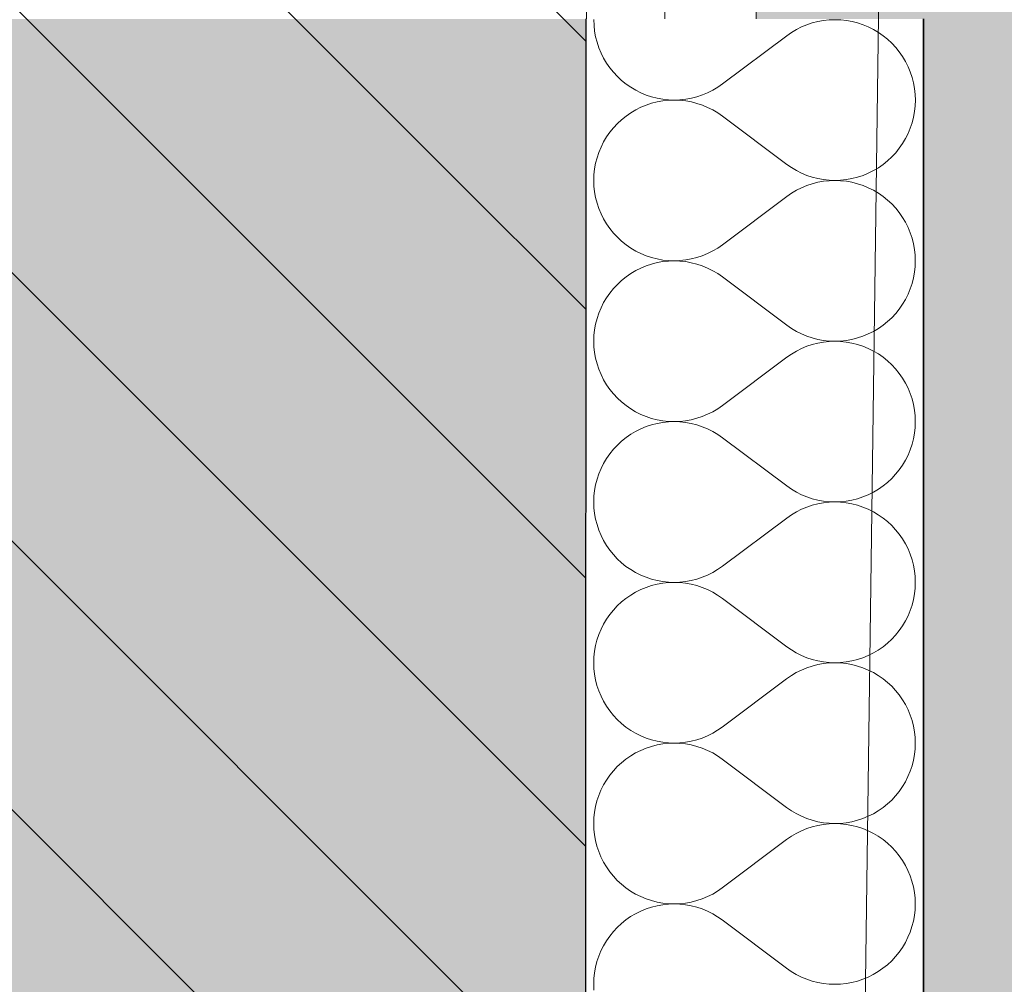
# Model space of a CAD drawing. Header units: millimetres. Extents: x -40276 to 214973, y -147941 to 35228.
# Tile 184 of 256: x -590 to -124, y 4648 to 5105. Entities that reach past the tile are written whole.
import ezdxf

# ---------------------------------------------------------------- set-up
doc = ezdxf.new("R2010")
doc.units = ezdxf.units.MM
doc.header["$MEASUREMENT"] = 0
doc.linetypes.add('Wipeout_Contour', pattern=[1000, 0, -1000])
for name, color, linetype in [('1._POHLED ZÁPADNÍ_2_0_plochy', 7, 'Continuous'), ('1._POHLED ZÁPADNÍ_2_akustické prvky', 7, 'Continuous'), ('1._POHLED ZÁPADNÍ_2_BT_ortho', 7, 'Continuous'), ('1._POHLED ZÁPADNÍ_2_Nové_Konstrukce - nosné', 7, 'Continuous'), ('1._POHLED ZÁPADNÍ_2_Nové_Výplně – Řezové', 7, 'Continuous'), ('1._POHLED ZÁPADNÍ_2_Situace - terén', 7, 'Continuous')]:
    doc.layers.add(name, color=color, linetype=linetype)

# ---------------------------------------------------------------- blocks, each defined once
blk = doc.blocks.new('*X13', base_point=(-42174.69, -26223.67))
at = {"layer": '1._POHLED ZÁPADNÍ_2_Nové_Výplně – Řezové', "color": 21, "linetype": 'Continuous', "lineweight": 20, "true_color": 0xffaaaa}
for p, q in [((-318.17, 5104.81), (-318.08, 5102.09)), ((-318.08, 5102.09), (-317.78, 5099.38)), ((-219.74, 5101.34), (-222.17, 5100.12)), ((-217.23, 5102.38), (-219.74, 5101.34)), ((-214.65, 5103.24), (-217.23, 5102.38)), ((-212.01, 5103.92), (-214.65, 5103.24)), ((-209.33, 5104.4), (-212.01, 5103.92)), ((-206.63, 5104.69), (-209.33, 5104.4)), ((-203.91, 5104.79), (-206.63, 5104.69)), ((-201.19, 5104.69), (-203.91, 5104.79)), ((-198.49, 5104.41), (-201.19, 5104.69)), ((-195.81, 5103.92), (-198.49, 5104.41)), ((-193.17, 5103.25), (-195.81, 5103.92)), ((-190.59, 5102.39), (-193.17, 5103.25)), ((-188.08, 5101.35), (-190.59, 5102.39)), ((-185.64, 5100.14), (-188.08, 5101.35)), ((-317.78, 5099.38), (-317.3, 5096.71)), ((-317.3, 5096.71), (-316.63, 5094.07)), ((-226.74, 5097.17), (-257.22, 5074.32)), ((-224.51, 5098.73), (-226.74, 5097.17)), ((-222.17, 5100.12), (-224.51, 5098.73)), ((-183.3, 5098.75), (-185.64, 5100.14)), ((-181.07, 5097.2), (-183.3, 5098.75)), ((-178.95, 5095.49), (-181.07, 5097.2)), ((-316.63, 5094.07), (-315.77, 5091.49)), ((-315.77, 5091.49), (-314.73, 5088.97)), ((-176.96, 5093.64), (-178.95, 5095.49)), ((-175.1, 5091.65), (-176.96, 5093.64)), ((-173.4, 5089.53), (-175.1, 5091.65)), ((-314.73, 5088.97), (-313.51, 5086.54)), ((-313.51, 5086.54), (-312.12, 5084.2)), ((-171.85, 5087.29), (-173.4, 5089.53)), ((-170.46, 5084.95), (-171.85, 5087.29)), ((-312.12, 5084.2), (-310.57, 5081.97)), ((-310.57, 5081.97), (-308.86, 5079.85)), ((-169.24, 5082.52), (-170.46, 5084.95)), ((-168.2, 5080.01), (-169.24, 5082.52)), ((-308.86, 5079.85), (-307.01, 5077.86)), ((-307.01, 5077.86), (-305.02, 5076.01)), ((-167.34, 5077.43), (-168.2, 5080.01)), ((-166.67, 5074.79), (-167.34, 5077.43)), ((-305.02, 5076.01), (-302.9, 5074.3)), ((-302.9, 5074.3), (-300.66, 5072.75)), ((-300.66, 5072.75), (-298.32, 5071.36)), ((-261.8, 5071.38), (-259.46, 5072.77)), ((-259.46, 5072.77), (-257.22, 5074.32)), ((-166.18, 5072.11), (-166.67, 5074.79)), ((-298.32, 5071.36), (-295.89, 5070.14)), ((-295.89, 5070.14), (-293.38, 5069.1)), ((-293.38, 5069.1), (-290.8, 5068.24)), ((-290.8, 5068.24), (-288.16, 5067.57)), ((-288.16, 5067.57), (-285.48, 5067.09)), ((-274.63, 5067.1), (-271.96, 5067.58)), ((-271.96, 5067.58), (-269.32, 5068.26)), ((-269.32, 5068.26), (-266.74, 5069.12)), ((-266.74, 5069.12), (-264.23, 5070.16)), ((-264.23, 5070.16), (-261.8, 5071.38)), ((-165.89, 5069.41), (-166.18, 5072.11)), ((-165.8, 5066.69), (-165.89, 5069.41)), ((-295.89, 5063.27), (-298.33, 5062.06)), ((-293.38, 5064.31), (-295.89, 5063.27)), ((-290.8, 5065.17), (-293.38, 5064.31)), ((-288.16, 5065.84), (-290.8, 5065.17)), ((-285.48, 5066.32), (-288.16, 5065.84)), ((-285.48, 5067.09), (-282.78, 5066.8)), ((-282.78, 5066.61), (-285.48, 5066.32)), ((-282.78, 5066.8), (-280.06, 5066.71)), ((-280.06, 5066.71), (-282.78, 5066.61)), ((-280.06, 5066.71), (-277.34, 5066.8)), ((-277.34, 5066.61), (-280.06, 5066.71)), ((-277.34, 5066.8), (-274.63, 5067.1)), ((-274.63, 5066.31), (-277.34, 5066.61)), ((-271.96, 5065.83), (-274.63, 5066.31)), ((-269.32, 5065.15), (-271.96, 5065.83)), ((-266.74, 5064.29), (-269.32, 5065.15)), ((-264.23, 5063.25), (-266.74, 5064.29)), ((-261.8, 5062.03), (-264.23, 5063.25)), ((-166.19, 5061.27), (-165.89, 5063.97)), ((-165.89, 5063.97), (-165.8, 5066.69)), ((-302.9, 5059.12), (-305.02, 5057.41)), ((-300.67, 5060.67), (-302.9, 5059.12)), ((-298.33, 5062.06), (-300.67, 5060.67)), ((-259.46, 5060.64), (-261.8, 5062.03)), ((-257.23, 5059.08), (-259.46, 5060.64)), ((-226.75, 5036.22), (-257.23, 5059.08)), ((-167.34, 5055.95), (-166.67, 5058.59)), ((-166.67, 5058.59), (-166.19, 5061.27)), ((-308.87, 5053.57), (-310.58, 5051.45)), ((-307.01, 5055.56), (-308.87, 5053.57)), ((-305.02, 5057.41), (-307.01, 5055.56)), ((-168.2, 5053.37), (-167.34, 5055.95)), ((-312.13, 5049.22), (-313.52, 5046.88)), ((-310.58, 5051.45), (-312.13, 5049.22)), ((-170.46, 5048.43), (-169.24, 5050.86)), ((-169.24, 5050.86), (-168.2, 5053.37)), ((-314.74, 5044.45), (-315.78, 5041.93)), ((-313.52, 5046.88), (-314.74, 5044.45)), ((-173.4, 5043.85), (-171.85, 5046.09)), ((-171.85, 5046.09), (-170.46, 5048.43)), ((-315.78, 5041.93), (-316.64, 5039.35)), ((-178.96, 5037.89), (-176.97, 5039.75)), ((-176.97, 5039.75), (-175.11, 5041.74)), ((-175.11, 5041.74), (-173.4, 5043.85)), ((-317.31, 5036.72), (-317.79, 5034.04)), ((-316.64, 5039.35), (-317.31, 5036.72)), ((-226.75, 5036.22), (-224.52, 5034.67)), ((-183.31, 5034.64), (-181.08, 5036.19)), ((-181.08, 5036.19), (-178.96, 5037.89)), ((-318.09, 5031.33), (-318.18, 5028.62)), ((-317.79, 5034.04), (-318.09, 5031.33)), ((-224.52, 5034.67), (-222.18, 5033.28)), ((-222.18, 5033.28), (-219.75, 5032.06)), ((-219.75, 5032.06), (-217.24, 5031.01)), ((-217.24, 5031.01), (-214.66, 5030.15)), ((-193.18, 5030.14), (-190.6, 5030.99)), ((-190.6, 5030.99), (-188.09, 5032.03)), ((-188.09, 5032.03), (-185.65, 5033.25)), ((-185.65, 5033.25), (-183.31, 5034.64)), ((-318.18, 5028.62), (-318.09, 5025.9)), ((-318.09, 5025.9), (-317.8, 5023.19)), ((-217.24, 5026.19), (-219.75, 5025.15)), ((-214.66, 5027.05), (-217.24, 5026.19)), ((-214.66, 5030.15), (-212.02, 5029.48)), ((-212.02, 5027.72), (-214.66, 5027.05)), ((-212.02, 5029.48), (-209.34, 5028.99)), ((-209.34, 5028.21), (-212.02, 5027.72)), ((-209.34, 5028.99), (-206.64, 5028.7)), ((-206.64, 5028.5), (-209.34, 5028.21)), ((-206.64, 5028.7), (-203.92, 5028.6)), ((-203.92, 5028.6), (-206.64, 5028.5)), ((-203.92, 5028.6), (-201.2, 5028.69)), ((-201.2, 5028.5), (-203.92, 5028.6)), ((-201.2, 5028.69), (-198.5, 5028.98)), ((-198.5, 5028.21), (-201.2, 5028.5)), ((-198.5, 5028.98), (-195.82, 5029.46)), ((-195.82, 5027.73), (-198.5, 5028.21)), ((-195.82, 5029.46), (-193.18, 5030.14)), ((-193.18, 5027.06), (-195.82, 5027.73)), ((-190.6, 5026.2), (-193.18, 5027.06)), ((-188.09, 5025.16), (-190.6, 5026.2)), ((-317.8, 5023.19), (-317.31, 5020.51)), ((-226.76, 5020.98), (-257.23, 4998.13)), ((-224.52, 5022.54), (-226.76, 5020.98)), ((-222.18, 5023.93), (-224.52, 5022.54)), ((-219.75, 5025.15), (-222.18, 5023.93)), ((-185.66, 5023.95), (-188.09, 5025.16)), ((-183.32, 5022.56), (-185.66, 5023.95)), ((-181.08, 5021.01), (-183.32, 5022.56)), ((-178.96, 5019.3), (-181.08, 5021.01)), ((-317.31, 5020.51), (-316.64, 5017.88)), ((-316.64, 5017.88), (-315.78, 5015.3)), ((-176.97, 5017.45), (-178.96, 5019.3)), ((-175.12, 5015.46), (-176.97, 5017.45)), ((-315.78, 5015.3), (-314.74, 5012.78)), ((-314.74, 5012.78), (-313.52, 5010.35)), ((-173.41, 5013.34), (-175.12, 5015.46)), ((-171.86, 5011.1), (-173.41, 5013.34)), ((-313.52, 5010.35), (-312.13, 5008.01)), ((-312.13, 5008.01), (-310.58, 5005.78)), ((-170.47, 5008.76), (-171.86, 5011.1)), ((-169.25, 5006.33), (-170.47, 5008.76)), ((-310.58, 5005.78), (-308.87, 5003.66)), ((-308.87, 5003.66), (-307.02, 5001.67)), ((-168.21, 5003.82), (-169.25, 5006.33)), ((-167.35, 5001.24), (-168.21, 5003.82)), ((-307.02, 5001.67), (-305.03, 4999.81)), ((-305.03, 4999.81), (-302.91, 4998.11)), ((-302.91, 4998.11), (-300.67, 4996.56)), ((-259.47, 4996.58), (-257.23, 4998.13)), ((-166.68, 4998.6), (-167.35, 5001.24)), ((-166.19, 4995.92), (-166.68, 4998.6)), ((-300.67, 4996.56), (-298.33, 4995.17)), ((-298.33, 4995.17), (-295.9, 4993.95)), ((-295.9, 4993.95), (-293.39, 4992.91)), ((-293.39, 4992.91), (-290.81, 4992.05)), ((-269.33, 4992.07), (-266.75, 4992.93)), ((-266.75, 4992.93), (-264.24, 4993.97)), ((-264.24, 4993.97), (-261.81, 4995.19)), ((-261.81, 4995.19), (-259.47, 4996.58)), ((-165.9, 4993.22), (-166.19, 4995.92)), ((-165.81, 4990.5), (-165.9, 4993.22)), ((-290.81, 4988.98), (-293.39, 4988.12)), ((-290.81, 4992.05), (-288.17, 4991.38)), ((-288.17, 4989.65), (-290.81, 4988.98)), ((-288.17, 4991.38), (-285.49, 4990.9)), ((-285.49, 4990.13), (-288.17, 4989.65)), ((-285.49, 4990.9), (-282.79, 4990.61)), ((-282.79, 4990.42), (-285.49, 4990.13)), ((-282.79, 4990.61), (-280.07, 4990.52)), ((-280.07, 4990.52), (-282.79, 4990.42)), ((-280.07, 4990.52), (-277.35, 4990.61)), ((-277.35, 4990.42), (-280.07, 4990.52)), ((-277.35, 4990.61), (-274.64, 4990.91)), ((-274.64, 4990.12), (-277.35, 4990.42)), ((-274.64, 4990.91), (-271.97, 4991.39)), ((-271.97, 4989.64), (-274.64, 4990.12)), ((-271.97, 4991.39), (-269.33, 4992.07)), ((-269.33, 4988.96), (-271.97, 4989.64)), ((-266.75, 4988.1), (-269.33, 4988.96)), ((-165.9, 4987.78), (-165.81, 4990.5)), ((-300.68, 4984.48), (-302.91, 4982.93)), ((-298.34, 4985.87), (-300.68, 4984.48)), ((-295.9, 4987.08), (-298.34, 4985.87)), ((-293.39, 4988.12), (-295.9, 4987.08)), ((-264.24, 4987.06), (-266.75, 4988.1)), ((-261.81, 4985.84), (-264.24, 4987.06)), ((-259.47, 4984.45), (-261.81, 4985.84)), ((-257.24, 4982.89), (-259.47, 4984.45)), ((-166.68, 4982.4), (-166.2, 4985.08)), ((-166.2, 4985.08), (-165.9, 4987.78)), ((-307.02, 4979.37), (-308.88, 4977.38)), ((-305.03, 4981.22), (-307.02, 4979.37)), ((-302.91, 4982.93), (-305.03, 4981.22)), ((-226.76, 4960.03), (-257.24, 4982.89)), ((-168.21, 4977.18), (-167.35, 4979.76)), ((-167.35, 4979.76), (-166.68, 4982.4)), ((-310.59, 4975.26), (-312.14, 4973.03)), ((-308.88, 4977.38), (-310.59, 4975.26)), ((-170.47, 4972.24), (-169.25, 4974.67)), ((-169.25, 4974.67), (-168.21, 4977.18)), ((-313.53, 4970.69), (-314.75, 4968.26)), ((-312.14, 4973.03), (-313.53, 4970.69)), ((-173.41, 4967.66), (-171.86, 4969.9)), ((-171.86, 4969.9), (-170.47, 4972.24)), ((-315.79, 4965.74), (-316.65, 4963.16)), ((-314.75, 4968.26), (-315.79, 4965.74)), ((-176.98, 4963.55), (-175.12, 4965.55)), ((-175.12, 4965.55), (-173.41, 4967.66)), ((-317.32, 4960.53), (-317.8, 4957.85)), ((-316.65, 4963.16), (-317.32, 4960.53)), ((-181.09, 4960), (-178.97, 4961.7)), ((-178.97, 4961.7), (-176.98, 4963.55)), ((-317.8, 4957.85), (-318.1, 4955.14)), ((-226.76, 4960.03), (-224.53, 4958.48)), ((-224.53, 4958.48), (-222.19, 4957.09)), ((-222.19, 4957.09), (-219.76, 4955.87)), ((-219.76, 4955.87), (-217.25, 4954.82)), ((-190.61, 4954.8), (-188.1, 4955.84)), ((-188.1, 4955.84), (-185.66, 4957.06)), ((-185.66, 4957.06), (-183.32, 4958.45)), ((-183.32, 4958.45), (-181.09, 4960)), ((-318.1, 4955.14), (-318.19, 4952.43)), ((-318.19, 4952.43), (-318.1, 4949.71)), ((-217.25, 4954.82), (-214.67, 4953.96)), ((-214.67, 4950.86), (-217.25, 4950)), ((-214.67, 4953.96), (-212.03, 4953.29)), ((-212.03, 4951.53), (-214.67, 4950.86)), ((-212.03, 4953.29), (-209.36, 4952.8)), ((-209.36, 4952.02), (-212.03, 4951.53)), ((-209.36, 4952.8), (-206.65, 4952.51)), ((-206.65, 4952.31), (-209.36, 4952.02)), ((-206.65, 4952.51), (-203.93, 4952.41)), ((-203.93, 4952.41), (-206.65, 4952.31)), ((-203.93, 4952.41), (-201.21, 4952.5)), ((-201.21, 4952.31), (-203.93, 4952.41)), ((-201.21, 4952.5), (-198.51, 4952.79)), ((-198.51, 4952.02), (-201.21, 4952.31)), ((-198.51, 4952.79), (-195.83, 4953.27)), ((-195.83, 4951.54), (-198.51, 4952.02)), ((-195.83, 4953.27), (-193.19, 4953.95)), ((-193.19, 4950.87), (-195.83, 4951.54)), ((-193.19, 4953.95), (-190.61, 4954.8)), ((-190.61, 4950.01), (-193.19, 4950.87)), ((-318.1, 4949.71), (-317.81, 4947)), ((-317.81, 4947), (-317.32, 4944.32)), ((-224.53, 4946.35), (-226.77, 4944.79)), ((-222.19, 4947.74), (-224.53, 4946.35)), ((-219.76, 4948.96), (-222.19, 4947.74)), ((-217.25, 4950), (-219.76, 4948.96)), ((-188.1, 4948.97), (-190.61, 4950.01)), ((-185.67, 4947.76), (-188.1, 4948.97)), ((-183.33, 4946.37), (-185.67, 4947.76)), ((-181.09, 4944.82), (-183.33, 4946.37)), ((-317.32, 4944.32), (-316.65, 4941.69)), ((-316.65, 4941.69), (-315.79, 4939.11)), ((-226.77, 4944.79), (-257.25, 4921.94)), ((-178.97, 4943.11), (-181.09, 4944.82)), ((-176.98, 4941.26), (-178.97, 4943.11)), ((-315.79, 4939.11), (-314.75, 4936.59)), ((-175.13, 4939.27), (-176.98, 4941.26)), ((-173.42, 4937.15), (-175.13, 4939.27)), ((-171.87, 4934.91), (-173.42, 4937.15)), ((-314.75, 4936.59), (-313.53, 4934.16)), ((-313.53, 4934.16), (-312.14, 4931.82)), ((-170.48, 4932.57), (-171.87, 4934.91)), ((-169.26, 4930.14), (-170.48, 4932.57)), ((-312.14, 4931.82), (-310.59, 4929.59)), ((-310.59, 4929.59), (-308.88, 4927.47)), ((-168.22, 4927.63), (-169.26, 4930.14)), ((-167.36, 4925.05), (-168.22, 4927.63)), ((-308.88, 4927.47), (-307.03, 4925.48)), ((-307.03, 4925.48), (-305.04, 4923.62)), ((-305.04, 4923.62), (-302.92, 4921.92)), ((-166.69, 4922.41), (-167.36, 4925.05)), ((-302.92, 4921.92), (-300.69, 4920.37)), ((-300.69, 4920.37), (-298.35, 4918.98)), ((-298.35, 4918.98), (-295.91, 4917.76)), ((-264.25, 4917.78), (-261.82, 4919)), ((-261.82, 4919), (-259.48, 4920.39)), ((-259.48, 4920.39), (-257.25, 4921.94)), ((-166.21, 4919.73), (-166.69, 4922.41)), ((-165.91, 4917.03), (-166.21, 4919.73)), ((-295.91, 4917.76), (-293.4, 4916.72)), ((-293.4, 4916.72), (-290.82, 4915.86)), ((-290.82, 4915.86), (-288.18, 4915.19)), ((-288.18, 4915.19), (-285.5, 4914.71)), ((-285.5, 4913.94), (-288.18, 4913.46)), ((-285.5, 4914.71), (-282.8, 4914.42)), ((-282.8, 4914.23), (-285.5, 4913.94)), ((-282.8, 4914.42), (-280.08, 4914.32)), ((-280.08, 4914.32), (-282.8, 4914.23)), ((-280.08, 4914.32), (-277.36, 4914.42)), ((-277.36, 4914.23), (-280.08, 4914.32)), ((-277.36, 4914.42), (-274.66, 4914.72)), ((-274.66, 4913.93), (-277.36, 4914.23)), ((-274.66, 4914.72), (-271.98, 4915.2)), ((-271.98, 4913.45), (-274.66, 4913.93)), ((-271.98, 4915.2), (-269.34, 4915.87)), ((-269.34, 4915.87), (-266.76, 4916.74)), ((-266.76, 4916.74), (-264.25, 4917.78)), ((-165.92, 4911.59), (-165.82, 4914.31)), ((-165.82, 4914.31), (-165.91, 4917.03)), ((-298.35, 4909.68), (-300.69, 4908.29)), ((-295.91, 4910.89), (-298.35, 4909.68)), ((-293.4, 4911.93), (-295.91, 4910.89)), ((-290.82, 4912.79), (-293.4, 4911.93)), ((-288.18, 4913.46), (-290.82, 4912.79)), ((-269.34, 4912.77), (-271.98, 4913.45)), ((-266.76, 4911.91), (-269.34, 4912.77)), ((-264.25, 4910.87), (-266.76, 4911.91)), ((-261.82, 4909.65), (-264.25, 4910.87)), ((-259.48, 4908.26), (-261.82, 4909.65)), ((-166.69, 4906.21), (-166.21, 4908.89)), ((-166.21, 4908.89), (-165.92, 4911.59)), ((-305.04, 4905.03), (-307.03, 4903.18)), ((-302.92, 4906.74), (-305.04, 4905.03)), ((-300.69, 4908.29), (-302.92, 4906.74)), ((-257.25, 4906.7), (-259.48, 4908.26)), ((-226.77, 4883.84), (-257.25, 4906.7)), ((-167.36, 4903.57), (-166.69, 4906.21)), ((-308.89, 4901.19), (-310.6, 4899.07)), ((-307.03, 4903.18), (-308.89, 4901.19)), ((-169.27, 4898.48), (-168.22, 4900.99)), ((-168.22, 4900.99), (-167.36, 4903.57)), ((-312.15, 4896.84), (-313.54, 4894.5)), ((-310.6, 4899.07), (-312.15, 4896.84)), ((-171.87, 4893.71), (-170.48, 4896.05)), ((-170.48, 4896.05), (-169.27, 4898.48)), ((-314.76, 4892.07), (-315.8, 4889.55)), ((-313.54, 4894.5), (-314.76, 4892.07)), ((-175.13, 4889.35), (-173.43, 4891.47)), ((-173.43, 4891.47), (-171.87, 4893.71)), ((-316.66, 4886.97), (-317.33, 4884.34)), ((-315.8, 4889.55), (-316.66, 4886.97)), ((-178.98, 4885.51), (-176.99, 4887.36)), ((-176.99, 4887.36), (-175.13, 4889.35)), ((-317.82, 4881.66), (-318.11, 4878.95)), ((-317.33, 4884.34), (-317.82, 4881.66)), ((-226.77, 4883.84), (-224.54, 4882.29)), ((-224.54, 4882.29), (-222.2, 4880.9)), ((-222.2, 4880.9), (-219.77, 4879.68)), ((-188.11, 4879.65), (-185.68, 4880.87)), ((-185.68, 4880.87), (-183.33, 4882.26)), ((-183.33, 4882.26), (-181.1, 4883.81)), ((-181.1, 4883.81), (-178.98, 4885.51)), ((-318.11, 4878.95), (-318.2, 4876.23)), ((-318.2, 4876.23), (-318.11, 4873.52)), ((-219.77, 4879.68), (-217.26, 4878.63)), ((-217.26, 4878.63), (-214.68, 4877.77)), ((-214.68, 4877.77), (-212.04, 4877.1)), ((-212.04, 4877.1), (-209.37, 4876.61)), ((-209.37, 4876.61), (-206.66, 4876.32)), ((-206.66, 4876.32), (-203.94, 4876.22)), ((-203.94, 4876.22), (-206.66, 4876.12)), ((-203.94, 4876.22), (-201.22, 4876.31)), ((-201.22, 4876.12), (-203.94, 4876.22)), ((-201.22, 4876.31), (-198.52, 4876.6)), ((-198.52, 4876.6), (-195.84, 4877.08)), ((-195.84, 4877.08), (-193.2, 4877.76)), ((-193.2, 4877.76), (-190.62, 4878.61)), ((-190.62, 4878.61), (-188.11, 4879.65)), ((-318.11, 4873.52), (-317.82, 4870.81)), ((-222.2, 4871.55), (-224.54, 4870.16)), ((-219.77, 4872.77), (-222.2, 4871.55)), ((-217.26, 4873.81), (-219.77, 4872.77)), ((-214.68, 4874.67), (-217.26, 4873.81)), ((-212.04, 4875.34), (-214.68, 4874.67)), ((-209.37, 4875.83), (-212.04, 4875.34)), ((-206.66, 4876.12), (-209.37, 4875.83)), ((-198.52, 4875.83), (-201.22, 4876.12)), ((-195.84, 4875.35), (-198.52, 4875.83)), ((-193.2, 4874.68), (-195.84, 4875.35)), ((-190.62, 4873.82), (-193.2, 4874.68)), ((-188.11, 4872.78), (-190.62, 4873.82)), ((-185.68, 4871.56), (-188.11, 4872.78)), ((-183.34, 4870.18), (-185.68, 4871.56)), ((-317.82, 4870.81), (-317.33, 4868.13)), ((-317.33, 4868.13), (-316.66, 4865.5)), ((-226.78, 4868.6), (-257.26, 4845.75)), ((-224.54, 4870.16), (-226.78, 4868.6)), ((-181.1, 4868.63), (-183.34, 4870.18)), ((-178.98, 4866.92), (-181.1, 4868.63)), ((-176.99, 4865.07), (-178.98, 4866.92)), ((-316.66, 4865.5), (-315.8, 4862.92)), ((-315.8, 4862.92), (-314.76, 4860.4)), ((-175.14, 4863.08), (-176.99, 4865.07)), ((-173.43, 4860.96), (-175.14, 4863.08)), ((-314.76, 4860.4), (-313.54, 4857.97)), ((-313.54, 4857.97), (-312.15, 4855.63)), ((-171.88, 4858.72), (-173.43, 4860.96)), ((-170.49, 4856.38), (-171.88, 4858.72)), ((-312.15, 4855.63), (-310.6, 4853.4)), ((-310.6, 4853.4), (-308.9, 4851.28)), ((-169.27, 4853.95), (-170.49, 4856.38)), ((-168.23, 4851.44), (-169.27, 4853.95)), ((-308.9, 4851.28), (-307.04, 4849.29)), ((-307.04, 4849.29), (-305.05, 4847.43)), ((-167.37, 4848.86), (-168.23, 4851.44)), ((-166.7, 4846.22), (-167.37, 4848.86)), ((-305.05, 4847.43), (-302.93, 4845.73)), ((-302.93, 4845.73), (-300.7, 4844.18)), ((-300.7, 4844.18), (-298.36, 4842.79)), ((-261.83, 4842.81), (-259.49, 4844.2)), ((-259.49, 4844.2), (-257.26, 4845.75)), ((-166.22, 4843.54), (-166.7, 4846.22)), ((-165.93, 4840.84), (-166.22, 4843.54)), ((-298.36, 4842.79), (-295.92, 4841.57)), ((-295.92, 4841.57), (-293.41, 4840.53)), ((-293.41, 4840.53), (-290.83, 4839.67)), ((-290.83, 4839.67), (-288.19, 4839)), ((-288.19, 4839), (-285.51, 4838.52)), ((-274.67, 4838.53), (-271.99, 4839.01)), ((-271.99, 4839.01), (-269.35, 4839.68)), ((-269.35, 4839.68), (-266.77, 4840.54)), ((-266.77, 4840.54), (-264.26, 4841.59)), ((-264.26, 4841.59), (-261.83, 4842.81)), ((-165.83, 4838.12), (-165.93, 4840.84)), ((-295.92, 4834.7), (-298.36, 4833.49)), ((-293.41, 4835.74), (-295.92, 4834.7)), ((-290.83, 4836.6), (-293.41, 4835.74)), ((-288.19, 4837.27), (-290.83, 4836.6)), ((-285.51, 4837.75), (-288.19, 4837.27)), ((-285.51, 4838.52), (-282.81, 4838.23)), ((-282.81, 4838.04), (-285.51, 4837.75)), ((-282.81, 4838.23), (-280.09, 4838.13)), ((-280.09, 4838.13), (-282.81, 4838.04)), ((-280.09, 4838.13), (-277.37, 4838.23)), ((-277.37, 4838.04), (-280.09, 4838.13)), ((-277.37, 4838.23), (-274.67, 4838.53)), ((-274.67, 4837.74), (-277.37, 4838.04)), ((-271.99, 4837.26), (-274.67, 4837.74)), ((-269.35, 4836.58), (-271.99, 4837.26)), ((-266.77, 4835.72), (-269.35, 4836.58)), ((-264.26, 4834.68), (-266.77, 4835.72)), ((-261.83, 4833.46), (-264.26, 4834.68)), ((-166.22, 4832.69), (-165.93, 4835.4)), ((-165.93, 4835.4), (-165.83, 4838.12)), ((-302.93, 4830.55), (-305.05, 4828.84)), ((-300.7, 4832.1), (-302.93, 4830.55)), ((-298.36, 4833.49), (-300.7, 4832.1)), ((-259.49, 4832.07), (-261.83, 4833.46)), ((-257.26, 4830.51), (-259.49, 4832.07)), ((-226.78, 4807.65), (-257.26, 4830.51)), ((-167.37, 4827.38), (-166.7, 4830.02)), ((-166.7, 4830.02), (-166.22, 4832.69)), ((-308.9, 4825), (-310.61, 4822.88)), ((-307.04, 4826.99), (-308.9, 4825)), ((-305.05, 4828.84), (-307.04, 4826.99)), ((-168.23, 4824.8), (-167.37, 4827.38)), ((-312.16, 4820.65), (-313.55, 4818.31)), ((-310.61, 4822.88), (-312.16, 4820.65)), ((-170.49, 4819.86), (-169.28, 4822.29)), ((-169.28, 4822.29), (-168.23, 4824.8)), ((-314.77, 4815.88), (-315.81, 4813.36)), ((-313.55, 4818.31), (-314.77, 4815.88)), ((-173.44, 4815.28), (-171.88, 4817.52)), ((-171.88, 4817.52), (-170.49, 4819.86)), ((-315.81, 4813.36), (-316.67, 4810.78)), ((-178.99, 4809.32), (-177, 4811.17)), ((-177, 4811.17), (-175.14, 4813.16)), ((-175.14, 4813.16), (-173.44, 4815.28)), ((-317.34, 4808.15), (-317.83, 4805.47)), ((-316.67, 4810.78), (-317.34, 4808.15)), ((-226.78, 4807.65), (-224.55, 4806.1)), ((-183.35, 4806.06), (-181.11, 4807.62)), ((-181.11, 4807.62), (-178.99, 4809.32)), ((-318.12, 4802.76), (-318.21, 4800.04)), ((-317.83, 4805.47), (-318.12, 4802.76)), ((-224.55, 4806.1), (-222.21, 4804.71)), ((-222.21, 4804.71), (-219.78, 4803.49)), ((-219.78, 4803.49), (-217.27, 4802.44)), ((-217.27, 4802.44), (-214.69, 4801.58)), ((-214.69, 4801.58), (-212.05, 4800.91)), ((-195.85, 4800.89), (-193.22, 4801.56)), ((-193.22, 4801.56), (-190.63, 4802.42)), ((-190.63, 4802.42), (-188.12, 4803.46)), ((-188.12, 4803.46), (-185.69, 4804.68)), ((-185.69, 4804.68), (-183.35, 4806.06)), ((-318.21, 4800.04), (-318.12, 4797.33)), ((-318.12, 4797.33), (-317.83, 4794.62)), ((-217.27, 4797.62), (-219.78, 4796.58)), ((-214.69, 4798.48), (-217.27, 4797.62)), ((-212.05, 4799.15), (-214.69, 4798.48)), ((-212.05, 4800.91), (-209.38, 4800.42)), ((-209.38, 4799.64), (-212.05, 4799.15)), ((-209.38, 4800.42), (-206.67, 4800.13)), ((-206.67, 4799.93), (-209.38, 4799.64)), ((-206.67, 4800.13), (-203.95, 4800.03)), ((-203.95, 4800.03), (-206.67, 4799.93)), ((-203.95, 4800.03), (-201.23, 4800.12)), ((-201.23, 4799.93), (-203.95, 4800.03)), ((-201.23, 4800.12), (-198.53, 4800.41)), ((-198.53, 4799.64), (-201.23, 4799.93)), ((-198.53, 4800.41), (-195.85, 4800.89)), ((-195.85, 4799.16), (-198.53, 4799.64)), ((-193.22, 4798.49), (-195.85, 4799.16)), ((-190.63, 4797.63), (-193.22, 4798.49)), ((-188.12, 4796.59), (-190.63, 4797.63)), ((-317.83, 4794.62), (-317.34, 4791.94)), ((-226.79, 4792.41), (-257.27, 4769.56)), ((-224.55, 4793.97), (-226.79, 4792.41)), ((-222.21, 4795.36), (-224.55, 4793.97)), ((-219.78, 4796.58), (-222.21, 4795.36)), ((-185.69, 4795.37), (-188.12, 4796.59)), ((-183.35, 4793.99), (-185.69, 4795.37)), ((-181.11, 4792.44), (-183.35, 4793.99)), ((-178.99, 4790.73), (-181.11, 4792.44)), ((-317.34, 4791.94), (-316.67, 4789.31)), ((-316.67, 4789.31), (-315.81, 4786.73)), ((-177, 4788.88), (-178.99, 4790.73)), ((-175.15, 4786.88), (-177, 4788.88)), ((-315.81, 4786.73), (-314.77, 4784.21)), ((-314.77, 4784.21), (-313.55, 4781.78)), ((-173.44, 4784.77), (-175.15, 4786.88)), ((-171.89, 4782.53), (-173.44, 4784.77)), ((-313.55, 4781.78), (-312.17, 4779.44)), ((-312.17, 4779.44), (-310.61, 4777.21)), ((-170.5, 4780.19), (-171.89, 4782.53)), ((-169.28, 4777.76), (-170.5, 4780.19)), ((-310.61, 4777.21), (-308.91, 4775.09)), ((-308.91, 4775.09), (-307.05, 4773.1)), ((-168.24, 4775.25), (-169.28, 4777.76)), ((-167.38, 4772.67), (-168.24, 4775.25)), ((-307.05, 4773.1), (-305.06, 4771.24)), ((-305.06, 4771.24), (-302.94, 4769.54)), ((-302.94, 4769.54), (-300.71, 4767.99)), ((-259.5, 4768.01), (-257.27, 4769.56)), ((-166.71, 4770.03), (-167.38, 4772.67)), ((-166.23, 4767.35), (-166.71, 4770.03)), ((-300.71, 4767.99), (-298.37, 4766.6)), ((-298.37, 4766.6), (-295.93, 4765.38)), ((-295.93, 4765.38), (-293.42, 4764.34)), ((-293.42, 4764.34), (-290.84, 4763.48)), ((-269.36, 4763.49), (-266.78, 4764.35)), ((-266.78, 4764.35), (-264.27, 4765.4)), ((-264.27, 4765.4), (-261.84, 4766.62)), ((-261.84, 4766.62), (-259.5, 4768.01)), ((-165.94, 4764.65), (-166.23, 4767.35)), ((-165.84, 4761.93), (-165.94, 4764.65)), ((-293.42, 4759.55), (-295.93, 4758.51)), ((-290.84, 4760.41), (-293.42, 4759.55)), ((-290.84, 4763.48), (-288.2, 4762.81)), ((-288.2, 4761.08), (-290.84, 4760.41)), ((-288.2, 4762.81), (-285.52, 4762.33)), ((-285.52, 4761.56), (-288.2, 4761.08)), ((-285.52, 4762.33), (-282.82, 4762.04)), ((-282.82, 4761.85), (-285.52, 4761.56)), ((-282.82, 4762.04), (-280.1, 4761.94)), ((-280.1, 4761.94), (-282.82, 4761.85)), ((-280.1, 4761.94), (-277.38, 4762.04)), ((-277.38, 4761.84), (-280.1, 4761.94)), ((-277.38, 4762.04), (-274.68, 4762.33)), ((-274.68, 4761.55), (-277.38, 4761.84)), ((-274.68, 4762.33), (-272, 4762.82)), ((-272, 4761.07), (-274.68, 4761.55)), ((-272, 4762.82), (-269.36, 4763.49)), ((-269.36, 4760.39), (-272, 4761.07)), ((-266.78, 4759.53), (-269.36, 4760.39)), ((-264.27, 4758.49), (-266.78, 4759.53)), ((-165.94, 4759.21), (-165.84, 4761.93)), ((-300.71, 4755.91), (-302.94, 4754.36)), ((-298.37, 4757.29), (-300.71, 4755.91)), ((-295.93, 4758.51), (-298.37, 4757.29)), ((-261.84, 4757.27), (-264.27, 4758.49)), ((-259.5, 4755.88), (-261.84, 4757.27)), ((-257.27, 4754.32), (-259.5, 4755.88)), ((-166.71, 4753.83), (-166.23, 4756.5)), ((-166.23, 4756.5), (-165.94, 4759.21)), ((-307.06, 4750.8), (-308.91, 4748.81)), ((-305.06, 4752.65), (-307.06, 4750.8)), ((-302.94, 4754.36), (-305.06, 4752.65)), ((-226.8, 4731.46), (-257.27, 4754.32)), ((-168.24, 4748.61), (-167.38, 4751.19)), ((-167.38, 4751.19), (-166.71, 4753.83)), ((-310.62, 4746.69), (-312.17, 4744.46)), ((-308.91, 4748.81), (-310.62, 4746.69)), ((-170.51, 4743.66), (-169.29, 4746.1)), ((-169.29, 4746.1), (-168.24, 4748.61)), ((-313.56, 4742.12), (-314.78, 4739.68)), ((-312.17, 4744.46), (-313.56, 4742.12)), ((-173.45, 4739.09), (-171.89, 4741.33)), ((-171.89, 4741.33), (-170.51, 4743.66)), ((-315.82, 4737.17), (-316.68, 4734.59)), ((-314.78, 4739.68), (-315.82, 4737.17)), ((-177.01, 4734.98), (-175.15, 4736.97)), ((-175.15, 4736.97), (-173.45, 4739.09)), ((-317.35, 4731.95), (-317.84, 4729.28)), ((-316.68, 4734.59), (-317.35, 4731.95)), ((-181.12, 4731.42), (-179, 4733.13)), ((-179, 4733.13), (-177.01, 4734.98)), ((-317.84, 4729.28), (-318.13, 4726.57)), ((-226.8, 4731.46), (-224.56, 4729.91)), ((-224.56, 4729.91), (-222.22, 4728.52)), ((-222.22, 4728.52), (-219.79, 4727.3)), ((-219.79, 4727.3), (-217.28, 4726.25)), ((-190.64, 4726.23), (-188.13, 4727.27)), ((-188.13, 4727.27), (-185.7, 4728.49)), ((-185.7, 4728.49), (-183.36, 4729.87)), ((-183.36, 4729.87), (-181.12, 4731.42)), ((-318.13, 4726.57), (-318.23, 4723.85)), ((-318.23, 4723.85), (-318.13, 4721.14)), ((-217.28, 4726.25), (-214.7, 4725.39)), ((-214.7, 4722.29), (-217.28, 4721.43)), ((-214.7, 4725.39), (-212.06, 4724.72)), ((-212.06, 4722.96), (-214.7, 4722.29)), ((-212.06, 4724.72), (-209.39, 4724.23)), ((-209.39, 4723.45), (-212.06, 4722.96)), ((-209.39, 4724.23), (-206.68, 4723.94)), ((-206.68, 4723.74), (-209.39, 4723.45)), ((-206.68, 4723.94), (-203.96, 4723.84)), ((-203.96, 4723.84), (-206.68, 4723.74)), ((-203.96, 4723.84), (-201.25, 4723.93)), ((-201.25, 4723.74), (-203.96, 4723.84)), ((-201.25, 4723.93), (-198.54, 4724.22)), ((-198.54, 4723.45), (-201.25, 4723.74)), ((-198.54, 4724.22), (-195.86, 4724.7)), ((-195.86, 4722.97), (-198.54, 4723.45)), ((-195.86, 4724.7), (-193.23, 4725.37)), ((-193.23, 4722.3), (-195.86, 4722.97)), ((-193.23, 4725.37), (-190.64, 4726.23)), ((-190.64, 4721.44), (-193.23, 4722.3)), ((-318.13, 4721.14), (-317.84, 4718.43)), ((-317.84, 4718.43), (-317.36, 4715.75)), ((-224.56, 4717.78), (-226.8, 4716.22)), ((-222.23, 4719.17), (-224.56, 4717.78)), ((-219.79, 4720.38), (-222.23, 4719.17)), ((-217.28, 4721.43), (-219.79, 4720.38)), ((-188.13, 4720.4), (-190.64, 4721.44)), ((-185.7, 4719.18), (-188.13, 4720.4)), ((-183.36, 4717.8), (-185.7, 4719.18)), ((-181.12, 4716.25), (-183.36, 4717.8)), ((-317.36, 4715.75), (-316.68, 4713.12)), ((-316.68, 4713.12), (-315.82, 4710.54)), ((-226.8, 4716.22), (-257.28, 4693.37)), ((-179, 4714.54), (-181.12, 4716.25)), ((-177.01, 4712.69), (-179, 4714.54)), ((-315.82, 4710.54), (-314.78, 4708.02)), ((-175.16, 4710.69), (-177.01, 4712.69)), ((-173.45, 4708.58), (-175.16, 4710.69)), ((-171.9, 4706.34), (-173.45, 4708.58)), ((-314.78, 4708.02), (-313.56, 4705.59)), ((-313.56, 4705.59), (-312.18, 4703.25)), ((-170.51, 4704), (-171.9, 4706.34)), ((-169.29, 4701.57), (-170.51, 4704)), ((-312.18, 4703.25), (-310.62, 4701.02)), ((-310.62, 4701.02), (-308.92, 4698.9)), ((-308.92, 4698.9), (-307.06, 4696.91)), ((-168.25, 4699.06), (-169.29, 4701.57)), ((-167.39, 4696.47), (-168.25, 4699.06)), ((-307.06, 4696.91), (-305.07, 4695.05)), ((-305.07, 4695.05), (-302.95, 4693.35)), ((-166.72, 4693.84), (-167.39, 4696.47)), ((-302.95, 4693.35), (-300.72, 4691.8)), ((-300.72, 4691.8), (-298.38, 4690.41)), ((-298.38, 4690.41), (-295.94, 4689.19)), ((-264.28, 4689.21), (-261.85, 4690.43)), ((-261.85, 4690.43), (-259.51, 4691.82)), ((-259.51, 4691.82), (-257.28, 4693.37)), ((-166.24, 4691.16), (-166.72, 4693.84)), ((-165.95, 4688.46), (-166.24, 4691.16)), ((-295.94, 4689.19), (-293.43, 4688.15)), ((-293.43, 4688.15), (-290.85, 4687.29)), ((-290.85, 4687.29), (-288.21, 4686.62)), ((-288.21, 4684.89), (-290.85, 4684.22)), ((-288.21, 4686.62), (-285.53, 4686.14)), ((-285.53, 4685.37), (-288.21, 4684.89)), ((-285.53, 4686.14), (-282.83, 4685.85)), ((-282.83, 4685.66), (-285.53, 4685.37)), ((-282.83, 4685.85), (-280.11, 4685.75)), ((-280.11, 4685.75), (-282.83, 4685.66)), ((-280.11, 4685.75), (-277.39, 4685.85)), ((-277.39, 4685.65), (-280.11, 4685.75)), ((-277.39, 4685.85), (-274.69, 4686.14)), ((-274.69, 4685.36), (-277.39, 4685.65)), ((-274.69, 4686.14), (-272.01, 4686.63)), ((-272.01, 4684.88), (-274.69, 4685.36)), ((-272.01, 4686.63), (-269.37, 4687.3)), ((-269.38, 4684.2), (-272.01, 4684.88)), ((-269.37, 4687.3), (-266.79, 4688.16)), ((-266.79, 4688.16), (-264.28, 4689.21)), ((-165.85, 4685.74), (-165.95, 4688.46)), ((-165.95, 4683.02), (-165.85, 4685.74)), ((-298.38, 4681.1), (-300.72, 4679.72)), ((-295.94, 4682.32), (-298.38, 4681.1)), ((-293.43, 4683.36), (-295.94, 4682.32)), ((-290.85, 4684.22), (-293.43, 4683.36)), ((-266.79, 4683.34), (-269.38, 4684.2)), ((-264.28, 4682.3), (-266.79, 4683.34)), ((-261.85, 4681.08), (-264.28, 4682.3)), ((-259.51, 4679.69), (-261.85, 4681.08)), ((-166.72, 4677.64), (-166.24, 4680.31)), ((-166.24, 4680.31), (-165.95, 4683.02)), ((-305.07, 4676.46), (-307.07, 4674.61)), ((-302.95, 4678.17), (-305.07, 4676.46)), ((-300.72, 4679.72), (-302.95, 4678.17)), ((-257.28, 4678.13), (-259.51, 4679.69)), ((-226.81, 4655.27), (-257.28, 4678.13)), ((-167.4, 4675), (-166.72, 4677.64)), ((-308.92, 4672.62), (-310.63, 4670.5)), ((-307.07, 4674.61), (-308.92, 4672.62)), ((-169.3, 4669.91), (-168.26, 4672.42)), ((-168.26, 4672.42), (-167.4, 4675)), ((-312.18, 4668.27), (-313.57, 4665.93)), ((-310.63, 4670.5), (-312.18, 4668.27)), ((-171.9, 4665.14), (-170.52, 4667.47)), ((-170.52, 4667.47), (-169.3, 4669.91)), ((-314.79, 4663.49), (-315.83, 4660.98)), ((-313.57, 4665.93), (-314.79, 4663.49)), ((-175.17, 4660.78), (-173.46, 4662.9)), ((-173.46, 4662.9), (-171.9, 4665.14)), ((-316.69, 4658.4), (-317.36, 4655.76)), ((-315.83, 4660.98), (-316.69, 4658.4)), ((-181.13, 4655.23), (-179.01, 4656.94)), ((-179.01, 4656.94), (-177.02, 4658.79)), ((-177.02, 4658.79), (-175.17, 4660.78)), ((-317.85, 4653.09), (-318.14, 4650.38)), ((-317.36, 4655.76), (-317.85, 4653.09)), ((-226.81, 4655.27), (-224.57, 4653.72)), ((-224.57, 4653.72), (-222.23, 4652.33)), ((-222.23, 4652.33), (-219.8, 4651.11)), ((-188.14, 4651.08), (-185.71, 4652.3)), ((-185.71, 4652.3), (-183.37, 4653.68)), ((-183.37, 4653.68), (-181.13, 4655.23)), ((-318.14, 4650.38), (-318.24, 4647.66)), ((-318.24, 4647.66), (-318.14, 4644.94)), ((-219.8, 4651.11), (-217.29, 4650.06)), ((-217.29, 4650.06), (-214.71, 4649.2)), ((-214.71, 4649.2), (-212.07, 4648.53)), ((-212.07, 4648.53), (-209.4, 4648.04)), ((-209.4, 4648.04), (-206.69, 4647.75)), ((-206.69, 4647.75), (-203.97, 4647.65)), ((-203.97, 4647.65), (-201.26, 4647.74)), ((-201.26, 4647.74), (-198.55, 4648.03)), ((-198.55, 4648.03), (-195.87, 4648.51)), ((-195.87, 4648.51), (-193.24, 4649.18)), ((-193.24, 4649.18), (-190.65, 4650.04)), ((-190.65, 4650.04), (-188.14, 4651.08))]:
    blk.add_line(p, q, dxfattribs=at)

msp = doc.modelspace()

# ---------------------------------------------------------------- hatches: boundary and pattern name
at = {"layer": '1._POHLED ZÁPADNÍ_2_0_plochy', "linetype": 'Continuous', "lineweight": 0, "true_color": 0x725616}
msp.add_hatch(color=46, dxfattribs=at).paths.add_polyline_path([(-40276.11, 380.05), (-40276.11, -1043.68), (-26430.13, -1753.82), (-207.83, -1407.24, 0.378179), (2221.6, 744.43), (1454.58, 22244.44), (546.81, 28172.03), (-1346.6, 35227.52), (-3442.11, 35227.52), (-1029.19, 25664.88), (-238.38, 17796.01), (-239.22, 14109.25), (861.41, 14093.65), (783.04, 8563.06), (-240.47, 8577.57), (-242.36, 270.44), (-4572.17, 250.22), (-4572.63, 350.63), (-5872.68, 344.56), (-5872.22, 244.16), (-7761.04, 235.34), (-7759.92, 351.1), (-8809.82, 361.27), (-8811.09, 230.44), (-11400.33, 218.35), (-11400.37, 351.08), (-12450.37, 350.77), (-12450.33, 213.45), (-13471.16, 208.68), (-13473.3, 368.51), (-14863.29, 349.89), (-14861.31, 202.19), (-20482.16, 175.95), (-20484.75, 349.86), (-26651.76, 257.8), (-26680.1, 83.42), (-26744.58, -483.48), (-39549.98, 311.19)])
at = {"layer": '1._POHLED ZÁPADNÍ_2_0_plochy', "linetype": 'Continuous', "lineweight": 20, "true_color": 0xffaaaa}
h = msp.add_hatch(dxfattribs=at)
h.set_pattern_fill('Izolační_tvárnice_0002', color=21, style=0, pattern_type=2)
h.set_pattern_definition([(315, (-10360.18, 9405.31), (63.6396, 63.6396), [])])
h.paths.add_polyline_path([(-10906.33, 18690.21), (-10970.68, 9084.15), (-20311.44, 10009.93), (-20479.41, 269.75), (-242.33, 419.76), (-238.38, 17796.01)])
at = {"layer": '1._POHLED ZÁPADNÍ_2_Nové_Výplně – Řezové', "linetype": 'Continuous', "lineweight": 0, "true_color": 0xf2b2b2}
msp.add_hatch(color=9, dxfattribs=at).paths.add_polyline_path([(-1041.69, 4150.17), (-321.69, 4150.17), (-321.69, 5105.17), (-1041.69, 5105.17)])

# ---------------------------------------------------------------- linework, layer by layer
at = {"layer": '1._POHLED ZÁPADNÍ_2_0_plochy', "color": 7, "linetype": 'Continuous', "lineweight": 13, "flags": 128}
msp.add_lwpolyline([(-1029.19, 25664.88), (-238.38, 17796.01), (-239.22, 14109.25), (861.41, 14093.65), (783.04, 8563.06), (-240.47, 8577.57), (-242.36, 270.44), (-4572.17, 250.22), (-4572.63, 350.63), (-5872.68, 344.56), (-5872.22, 244.16), (-7761.04, 235.34), (-7759.92, 351.1), (-8809.82, 361.27), (-8811.09, 230.44), (-11400.33, 218.35)], dxfattribs=at)
at = {"layer": '1._POHLED ZÁPADNÍ_2_Situace - terén', "color": 8, "linetype": 'Continuous', "lineweight": 13, "flags": 128}
msp.add_lwpolyline([(-321.69, 9430.27), (-284.45, 9430.27), (-284.45, 312.49), (-321.69, 312.49)], close=True, dxfattribs=at)

# ---------------------------------------------------------------- next in the draw order: wipeouts: each hides what was drawn before it
at = {"color": 254, "linetype": 'Wipeout_Contour', "lineweight": 0, "ltscale": 25061.992761}
msp.add_wipeout([(-321.98, 5105.17), (-322.24, 3229.73), (-312.24, 3229.73), (-162.24, 3229.71), (-161.98, 5105.14), (-311.98, 5105.16)], dxfattribs=at).dxf.layer = '1._POHLED ZÁPADNÍ_2_Nové_Výplně – Řezové'

# ---------------------------------------------------------------- next in the draw order: linework, layer by layer
at = {"layer": '1._POHLED ZÁPADNÍ_2_akustické prvky', "color": 1, "linetype": 'Continuous', "lineweight": 35}
msp.add_line((-162.08, 3229.71), (-161.98, 5105.14), dxfattribs=at)
at = {"layer": '1._POHLED ZÁPADNÍ_2_BT_ortho', "color": 142, "linetype": 'Continuous', "lineweight": 20, "true_color": 0x0080c0, "flags": 128}
msp.add_lwpolyline([(-233.95, 1318.97), (-149.09, 7654.95), (-1114.99, 7714.32), (-1163.34, 17864.45)], dxfattribs=at)
at = {"layer": '1._POHLED ZÁPADNÍ_2_Nové_Konstrukce - nosné', "color": 1, "linetype": 'Continuous', "lineweight": 25}
msp.add_line((-322.26, 3154.77), (-321.86, 5105.16), dxfattribs=at)

# ---------------------------------------------------------------- next in the draw order: block references
at = {"layer": '1._POHLED ZÁPADNÍ_2_0_plochy', "color": 9, "linetype": 'Continuous', "lineweight": 13}
msp.add_blockref('*X13', (-42174.69, -26223.67), dxfattribs=at)

doc.saveas('drawing.dxf')
